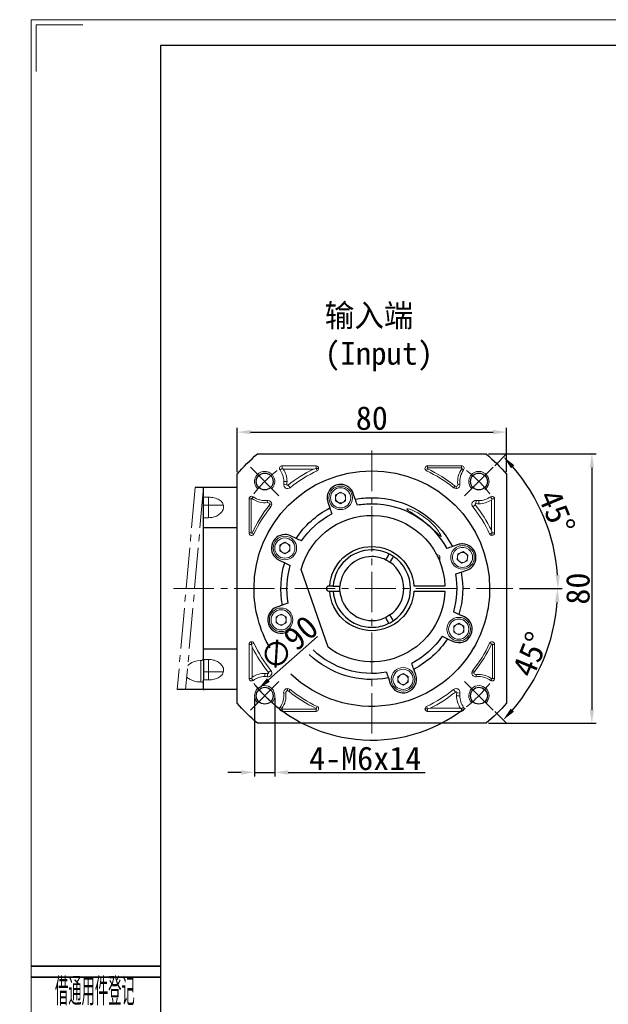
# Model space of a CAD drawing. Header units: millimetres. Extents: x 6034 to 6683, y -894 to -437.
# Tile 2 of 9: x 6034 to 6209, y -729 to -437. Entities that reach past the tile are written whole.
import ezdxf
from ezdxf.enums import TextEntityAlignment as Align

# ---------------------------------------------------------------- set-up
doc = ezdxf.new("R2010")
doc.units = ezdxf.units.MM
doc.header["$PDSIZE"] = -5
doc.linetypes.add('ACAD_ISO10W100', pattern=[18, 12, -3, 0, -3])
doc.linetypes.add('点画线', pattern=[18, 12, -2, 2, -2])
doc.layers.get('0').update_dxf_attribs({"lineweight": 18})
doc.layers.get('Defpoints').update_dxf_attribs({"lineweight": 18})
for name, color, linetype, lineweight in [('2细线层', 4, 'Continuous', 35), ('6文字层', 3, 'Continuous', 35), ('7中心线层', 7, '点画线', 18), ('中性线', 1, 'ACAD_ISO10W100', 15), ('图框_外框线', 7, 'Continuous', 18), ('尺寸线', 7, 'Continuous', 25), ('尺寸线层', 3, 'Continuous', 18), ('标注线', 7, 'Continuous', 18), ('粗实线', 7, 'Continuous', 40)]:
    doc.layers.add(name, color=color, linetype=linetype, lineweight=lineweight)
doc.styles.add('PC_TEXTSTYLE', font='ISOCP.SHX', dxfattribs={"width": 0.707, "bigfont": 'GBCBIG.SHX'})
doc.styles.add('工程字', font='txt')
doc.dimstyles.new('ISO-25', dxfattribs={"dimtxt": 7, "dimasz": 4, "dimexe": 1.25, "dimexo": 0.625, "dimtad": 1, "dimtxsty": '工程字', "dimcen": 2, "dimdle": 8, "dimadec": 0, "dimazin": 0, "dimtfac": 1, "dimtmove": 0, "dimatfit": 3, "dimfxl": 1, "dimarcsym": 0})

# ---------------------------------------------------------------- blocks, each defined once
blk = doc.blocks.new('*D117')
at = {"layer": 'Defpoints', "color": 0}
for p in [(6178.48, -559.49), (6098.48, -571.96), (6178.48, -571.96)]:
    blk.add_point(p, dxfattribs=at)
at = {"layer": '尺寸线层', "color": 0, "lineweight": -2}
for p, q in [((6098.48, -571.34), (6098.48, -558.24)), ((6178.48, -571.34), (6178.48, -558.24)), ((6102.48, -559.49), (6174.48, -559.49))]:
    blk.add_line(p, q, dxfattribs=at)
at = {"layer": '尺寸线层', "color": 0}
for points in [[(6102.48, -558.82), (6102.48, -560.15), (6098.48, -559.49)], [(6174.48, -560.15), (6174.48, -558.82), (6178.48, -559.49)]]:
    blk.add_solid(points, dxfattribs=at)
at = {"layer": '尺寸线层', "color": 0, "insert": (6138.48, -555.36), "char_height": 7, "attachment_point": 5, "style": '工程字'}
blk.add_mtext('80', dxfattribs=at)
blk = doc.blocks.new('*D118')
at = {"layer": 'Defpoints', "color": 0}
for p in [(6172.48, -565.97), (6172.48, -645.97), (6203.85, -645.97)]:
    blk.add_point(p, dxfattribs=at)
at = {"layer": '尺寸线层', "color": 0, "lineweight": -2}
for p, q in [((6173.1, -565.97), (6205.1, -565.97)), ((6203.85, -569.97), (6203.85, -641.97)), ((6173.1, -645.97), (6205.1, -645.97))]:
    blk.add_line(p, q, dxfattribs=at)
at = {"layer": '尺寸线层', "color": 0}
for points in [[(6204.52, -569.97), (6203.19, -569.97), (6203.85, -565.97)], [(6203.19, -641.97), (6204.52, -641.97), (6203.85, -645.97)]]:
    blk.add_solid(points, dxfattribs=at)
at = {"layer": '尺寸线层', "color": 0, "insert": (6199.73, -605.97), "char_height": 7, "attachment_point": 5, "rotation": 90, "style": '工程字'}
blk.add_mtext('80', dxfattribs=at)
blk = doc.blocks.new('*D119')
at = {"layer": 'Defpoints', "color": 0}
for p in [(6172.2, -576.18), (6104.75, -635.76)]:
    blk.add_point(p, dxfattribs=at)
at = {"layer": '尺寸线层', "color": 0, "lineweight": -2}
blk.add_line((6122.32, -620.24), (6107.75, -633.11), dxfattribs=at)
blk.add_arc((6138.48, -605.97), 45, 219.8658, 307.9622, dxfattribs=at)
at = {"layer": '尺寸线层', "color": 0}
blk.add_solid([(6107.31, -632.61), (6108.19, -633.61), (6104.75, -635.76)], dxfattribs=at)
at = {"layer": '尺寸线层', "color": 0, "insert": (6113.8, -622.26), "char_height": 7, "attachment_point": 5, "rotation": 41.4574, "style": '工程字'}
blk.add_mtext('∅90', dxfattribs=at)
blk = doc.blocks.new('*D120')
at = {"layer": 'Defpoints', "color": 0}
for p in [(6174.54, -569.91), (6166.05, -578.39), (6191.92, -591.65), (6095.05, -605.97), (6181.72, -605.97)]:
    blk.add_point(p, dxfattribs=at)
at = {"layer": '尺寸线层', "color": 0, "lineweight": -2}
for p, q in [((6174.98, -569.46), (6178.48, -565.96)), ((6182.35, -605.97), (6195.06, -605.97))]:
    blk.add_line(p, q, dxfattribs=at)
blk.add_arc((6138.48, -605.97), 55.33, 4.1429, 40.8571, dxfattribs=at)
at = {"layer": '尺寸线层', "color": 0}
for points in [[(6180.81, -569.32), (6179.84, -570.23), (6177.6, -566.84)], [(6193, -602), (6194.33, -601.95), (6193.81, -605.97)]]:
    blk.add_solid(points, dxfattribs=at)
at = {"layer": '尺寸线层', "color": 0, "insert": (6193.41, -583.22), "char_height": 7, "attachment_point": 5, "rotation": 292.5, "style": '工程字'}
blk.add_mtext('45%%d', dxfattribs=at)
blk = doc.blocks.new('*D121')
at = {"layer": 'Defpoints', "color": 0}
for p in [(6095.05, -605.97), (6181.72, -605.97), (6166.05, -633.55), (6186.28, -633.57), (6174.54, -642.03)]:
    blk.add_point(p, dxfattribs=at)
at = {"layer": '尺寸线层', "color": 0, "lineweight": -2}
for p, q in [((6182.35, -605.97), (6194.92, -605.97)), ((6174.98, -642.47), (6178.39, -645.88))]:
    blk.add_line(p, q, dxfattribs=at)
blk.add_arc((6138.48, -605.97), 55.19, 319.1532, 355.8468, dxfattribs=at)
at = {"layer": '尺寸线层', "color": 0}
for points in [[(6194.19, -609.99), (6192.86, -609.94), (6193.67, -605.97)], [(6179.74, -641.61), (6180.72, -642.52), (6177.5, -645)]]:
    blk.add_solid(points, dxfattribs=at)
at = {"layer": '尺寸线层', "color": 0, "insert": (6185.66, -625.51), "char_height": 7, "attachment_point": 5, "rotation": 67.5, "style": '工程字'}
blk.add_mtext('45%%d', dxfattribs=at)
blk = doc.blocks.new('*D122')
at = {"layer": 'Defpoints', "color": 0}
for p in [(6103.66, -637.78), (6109.66, -637.78), (6109.66, -660.56)]:
    blk.add_point(p, dxfattribs=at)
at = {"layer": '尺寸线层', "color": 0, "lineweight": -2}
for p, q in [((6103.66, -638.41), (6103.66, -661.81)), ((6109.66, -638.41), (6109.66, -661.81)), ((6099.66, -660.56), (6095.66, -660.56)), ((6103.66, -660.56), (6109.66, -660.56)), ((6113.66, -660.56), (6154.31, -660.56))]:
    blk.add_line(p, q, dxfattribs=at)
at = {"layer": '尺寸线层', "color": 0}
for points in [[(6099.66, -661.23), (6099.66, -659.9), (6103.66, -660.56)], [(6113.66, -659.9), (6113.66, -661.23), (6109.66, -660.56)]]:
    blk.add_solid(points, dxfattribs=at)
at = {"layer": '尺寸线层', "color": 0, "insert": (6136.51, -656.44), "char_height": 7, "attachment_point": 5, "style": '工程字'}
blk.add_mtext('4-M6x14', dxfattribs=at)

msp = doc.modelspace()

# ---------------------------------------------------------------- linework, layer by layer
for p, q in [((6111.8127, -570.2687), (6111.1994, -570.7301)), ((6121.9154, -569.5012), (6111.8127, -569.5012)), ((6111.8127, -570.2687), (6111.8127, -569.5012)), ((6121.9154, -570.2687), (6121.9154, -569.5012)), ((6121.9154, -570.2687), (6122.6829, -570.2687)), ((6121.9154, -570.2687), (6122.2383, -570.9649)), ((6165.138, -569.5012), (6155.0353, -569.5012)), ((6155.0353, -570.1354), (6155.0353, -569.5012)), ((6155.0353, -570.1354), (6165.138, -570.1354)), ((6165.138, -570.1354), (6165.138, -569.5012)), ((6112.1642, -570.4501), (6121.1126, -570.4501)), ((6154.9793, -570.3895), (6154.7124, -570.9649)), ((6165.2445, -570.3488), (6165.7513, -570.7301)), ((6113.2287, -575.0542), (6112.2887, -574.9247)), ((6112.3419, -574.1488), (6113.2908, -574.1488)), ((6113.5829, -575.2538), (6114.1803, -575.991)), ((6163.1697, -575.4983), (6162.7704, -575.991)), ((6163.5054, -575.6173), (6163.5054, -576.2515)), ((6164.0337, -575.0113), (6164.662, -574.9247)), ((6088.4757, -578.8342), (6088.4757, -577.7656)), ((6088.4757, -578.4102), (6088.4757, -577.7656)), ((6088.4757, -578.8342), (6088.4757, -578.4102)), ((6088.4757, -578.8342), (6088.4757, -578.8352)), ((6089.9757, -578.8342), (6088.4757, -578.8342)), ((6088.4757, -578.8342), (6088.4757, -578.8352)), ((6088.4757, -578.8342), (6088.4757, -581.2187)), ((6088.4757, -578.8342), (6088.4757, -581.2187)), ((6089.9757, -581.2187), (6089.9757, -578.8342)), ((6102.8555, -579.1995), (6103.2368, -578.6927)), ((6127.6967, -578.1553), (6129.1967, -577.2893)), ((6127.6967, -579.8874), (6127.6967, -578.1553)), ((6129.1967, -577.2893), (6130.6967, -578.1553)), ((6130.6967, -578.1553), (6130.6967, -579.8874)), ((6138.4754, -580.7524), (6138.4754, -578.9687)), ((6174.1754, -579.306), (6173.7139, -578.6927)), ((6089.9757, -581.2187), (6088.4757, -581.2187)), ((6089.9757, -584.9473), (6089.9757, -581.2187)), ((6094.3695, -581.2187), (6089.9757, -581.2187)), ((6102.0079, -579.306), (6102.0079, -589.4087)), ((6102.6421, -579.306), (6102.0079, -579.306)), ((6102.6421, -589.4087), (6102.6421, -579.306)), ((6107.518, -580.4103), (6107.4314, -579.782)), ((6108.005, -581.2743), (6108.4977, -581.6736)), ((6108.124, -580.9386), (6108.7582, -580.9386)), ((6129.1967, -580.7534), (6127.6967, -579.8874)), ((6130.6967, -579.8874), (6129.1967, -580.7534)), ((6138.4754, -581.4687), (6138.4754, -582.9687)), ((6169.1902, -581.0762), (6168.453, -581.6736)), ((6169.3898, -580.722), (6169.5193, -579.782)), ((6170.2952, -579.8352), (6170.2952, -580.7841)), ((6173.9939, -579.6575), (6173.9939, -588.6059)), ((6174.1754, -579.306), (6174.9428, -579.306)), ((6174.9428, -589.4087), (6174.9428, -579.306)), ((6088.4757, -584.9131), (6088.4757, -584.9144)), ((6089.9757, -584.9131), (6088.4757, -584.9131)), ((6088.4757, -584.9131), (6088.4757, -584.9144)), ((6088.4757, -585.2393), (6088.4757, -584.9131)), ((6102.6421, -589.4087), (6102.0079, -589.4087)), ((6102.8962, -589.4647), (6103.4716, -589.7316)), ((6174.1754, -589.4087), (6173.4791, -589.7316)), ((6174.1754, -589.4087), (6174.9428, -589.4087)), ((6174.1754, -589.4087), (6174.1754, -590.1761)), ((6111.1456, -593.058), (6112.6456, -592.192)), ((6111.1456, -594.7901), (6111.1456, -593.058)), ((6112.6456, -592.192), (6114.1456, -593.058)), ((6114.1456, -593.058), (6114.1456, -594.7901)), ((6112.6456, -595.6561), (6111.1456, -594.7901)), ((6114.1456, -594.7901), (6112.6456, -595.6561)), ((6157.7902, -595.9687), (6158.1004, -595.9687)), ((6158.1013, -596.5937), (6158.7254, -596.5937)), ((6158.7254, -598.0315), (6158.7254, -596.5937)), ((6163.8218, -597.3513), (6164.0495, -595.6343)), ((6164.0495, -595.6343), (6165.6503, -594.9729)), ((6165.6503, -594.9729), (6167.0234, -596.0286)), ((6167.0234, -596.0286), (6166.7958, -597.7456)), ((6165.195, -598.407), (6163.8218, -597.3513)), ((6166.7958, -597.7456), (6165.195, -598.407)), ((6110.0281, -614.3813), (6111.5281, -613.5153)), ((6111.5281, -613.5153), (6113.0281, -614.3813)), ((6110.0281, -616.1134), (6110.0281, -614.3813)), ((6111.5281, -616.9794), (6110.0281, -616.1134)), ((6113.0281, -616.1134), (6111.5281, -616.9794)), ((6113.0281, -614.3813), (6113.0281, -616.1134)), ((6162.8051, -617.1472), (6164.3051, -616.2812)), ((6164.3051, -616.2812), (6165.8051, -617.1472)), ((6162.8051, -618.8793), (6162.8051, -617.1472)), ((6164.3051, -619.7453), (6162.8051, -618.8793)), ((6165.8051, -618.8793), (6164.3051, -619.7453)), ((6165.8051, -617.1472), (6165.8051, -618.8793)), ((6102.0079, -622.5286), (6102.0079, -632.6313)), ((6102.7754, -622.5286), (6102.0079, -622.5286)), ((6102.7754, -622.5286), (6102.7754, -621.7612)), ((6102.7754, -622.5286), (6103.4716, -622.2057)), ((6174.0545, -622.4726), (6173.4791, -622.2057)), ((6174.3086, -622.5286), (6174.9428, -622.5286)), ((6174.3086, -622.5286), (6174.3086, -632.6313)), ((6174.9428, -632.6313), (6174.9428, -622.5286)), ((6102.9568, -632.2798), (6102.9568, -623.3314)), ((6087.4757, -627.3374), (6087.6757, -627.3374)), ((6087.6757, -627.3463), (6087.6757, -630.7174)), ((6088.4757, -626.698), (6088.4757, -627.0242)), ((6088.4757, -627.0228), (6088.4757, -627.0214)), ((6088.4757, -627.0214), (6089.9757, -627.0214)), ((6088.4757, -627.0242), (6088.4757, -627.0229)), ((6089.9757, -626.99), (6089.9757, -630.7186)), ((6087.6757, -630.7174), (6087.6757, -633.6882)), ((6089.9757, -630.7186), (6088.4757, -630.7186)), ((6088.4757, -633.1031), (6088.4757, -630.7186)), ((6088.4757, -633.1031), (6088.4757, -630.7186)), ((6094.3695, -630.7186), (6089.9757, -630.7186)), ((6089.9757, -630.7186), (6089.9757, -633.1031)), ((6106.6556, -632.1021), (6106.6556, -631.1532)), ((6107.5609, -631.2153), (6107.4314, -632.1553)), ((6107.7605, -630.8611), (6108.4977, -630.2637)), ((6138.4754, -630.4687), (6138.4754, -628.9687)), ((6146.2541, -632.0499), (6147.7541, -631.1839)), ((6147.7541, -631.1839), (6149.2541, -632.0499)), ((6168.8267, -630.9987), (6168.1925, -630.9987)), ((6168.9457, -630.663), (6168.453, -630.2637)), ((6169.4328, -631.527), (6169.5193, -632.1553)), ((6087.6757, -633.6882), (6087.4757, -633.6882)), ((6088.4757, -633.101), (6089.9757, -633.101)), ((6088.4757, -633.1021), (6088.4757, -633.1021)), ((6088.4757, -633.1031), (6088.4757, -633.1021)), ((6088.4757, -633.1031), (6088.4757, -634.1717)), ((6088.4757, -633.1031), (6088.4757, -633.5271)), ((6088.4757, -633.5271), (6088.4757, -634.1717)), ((6102.7754, -632.6313), (6102.0079, -632.6313)), ((6102.7754, -632.6313), (6103.2368, -633.2446)), ((6146.2541, -633.782), (6146.2541, -632.0499)), ((6147.7541, -634.648), (6146.2541, -633.782)), ((6149.2541, -633.782), (6147.7541, -634.648)), ((6149.2541, -632.0499), (6149.2541, -633.782)), ((6174.0952, -632.7378), (6173.7139, -633.2446)), ((6174.3086, -632.6313), (6174.9428, -632.6313)), ((6112.917, -636.926), (6112.2887, -637.0126)), ((6113.4453, -636.32), (6113.4453, -635.6858)), ((6113.781, -636.439), (6114.1803, -635.9463)), ((6163.3678, -636.6835), (6162.7704, -635.9463)), ((6163.722, -636.8831), (6164.662, -637.0126)), ((6164.6088, -637.7885), (6163.6599, -637.7885)), ((6111.7062, -641.5885), (6111.1994, -641.2072)), ((6111.8127, -641.8019), (6111.8127, -642.4361)), ((6121.9154, -641.8019), (6111.8127, -641.8019)), ((6111.8127, -642.4361), (6121.9154, -642.4361)), ((6121.9154, -641.8019), (6121.9154, -642.4361)), ((6121.9715, -641.5478), (6122.2383, -640.9724)), ((6155.0353, -641.6687), (6154.2679, -641.6687)), ((6155.0353, -641.6687), (6154.7124, -640.9724)), ((6155.0353, -641.6687), (6155.0353, -642.4361)), ((6155.0353, -642.4361), (6165.138, -642.4361)), ((6164.7865, -641.4872), (6155.8381, -641.4872)), ((6165.138, -641.6687), (6165.7513, -641.2072)), ((6165.138, -641.6687), (6165.138, -642.4361))]:
    msp.add_line(p, q)
for centre, radius, start, end in [((6111.8127, -570.2687), 0.7675, 90, 216.957666), ((6121.9154, -570.2687), 0.7675, 0, 90), ((6121.9154, -570.2687), 0.7675, 294.884935, 0), ((6155.0353, -570.2687), 0.7675, 90, 245.115065), ((6165.138, -570.2687), 0.7675, 323.042334, 90), ((6106.6556, -574.1488), 6.6352, 0, 33.879326), ((6138.4754, -605.9687), 39.5352, 116.051014, 129.022628), ((6138.4754, -605.9687), 39.2206, 50.977372, 65.115066), ((6170.2952, -574.1488), 6.3206, 143.042334, 187.842188), ((6113.4453, -575.084), 1.1675, 172.157812, 309.022628), ((6106.6556, -574.1488), 6.6352, 352.157812, 0), ((6129.1967, -579.0214), 3, 90, 270), ((6129.1967, -579.0214), 3, 270, 90), ((6163.5054, -575.084), 1.1675, 230.977372, 270), ((6163.5054, -575.084), 1.1675, 270, 7.842188), ((6102.7754, -579.306), 0.7675, 90, 180), ((6102.7754, -579.306), 0.7675, 53.042334, 90), ((6129.1967, -579.0214), 1.5, 120, 180), ((6129.1967, -579.0214), 1.5, 180, 240), ((6129.1967, -579.0214), 1.5, 90, 120), ((6129.1967, -579.0214), 1.5, 60, 90), ((6129.1967, -579.0214), 1.5, 300, 0), ((6174.1754, -579.306), 0.7675, 90, 126.957666), ((6174.1754, -579.306), 0.7675, 0, 90), ((6106.6556, -574.1488), 6.3206, 233.042334, 277.842188), ((6138.4754, -605.9687), 39.2206, 140.977372, 155.115066), ((6107.5907, -580.9386), 1.1675, 90, 97.842188), ((6107.5907, -580.9386), 1.1675, 0, 90), ((6107.5907, -580.9386), 1.1675, 320.977372, 0), ((6129.1967, -579.0214), 1.5, 240, 270), ((6129.1967, -579.0214), 1.5, 270, 300), ((6169.36, -580.9386), 1.1675, 90, 219.022628), ((6138.4754, -605.9687), 39.5352, 26.051014, 39.022628), ((6169.36, -580.9386), 1.1675, 82.157812, 90), ((6170.2952, -574.1488), 6.6352, 262.157812, 270), ((6170.2952, -574.1488), 6.6352, 270, 303.879326), ((6102.7754, -589.4087), 0.7675, 180, 335.115065), ((6174.1754, -589.4087), 0.7675, 204.884935, 270), ((6174.1754, -589.4087), 0.7675, 270, 0), ((6112.6456, -593.924), 3, 90, 270), ((6112.6456, -593.924), 1.5, 120, 180), ((6112.6456, -593.924), 1.5, 90, 120), ((6112.6456, -593.924), 3, 270, 90), ((6112.6456, -593.924), 1.5, 60, 90), ((6165.4226, -596.69), 3, 22.448281, 202.448281), ((6112.6456, -593.924), 1.5, 180, 240), ((6112.6456, -593.924), 1.5, 240, 270), ((6112.6456, -593.924), 1.5, 270, 300), ((6112.6456, -593.924), 1.5, 300, 0), ((6158.1004, -596.5937), 0.625, 0, 90), ((6165.4226, -596.69), 3, 202.448281, 22.448281), ((6165.4226, -596.69), 1.5, 172.448281, 202.448281), ((6165.4226, -596.69), 1.5, 52.448281, 112.448281), ((6165.4226, -596.69), 1.5, 22.448281, 52.448281), ((6165.4226, -596.69), 1.5, 352.448281, 22.448281), ((6165.4226, -596.69), 1.5, 202.448281, 232.448281), ((6165.4226, -596.69), 1.5, 232.448281, 292.448281), ((6165.4226, -596.69), 1.5, 292.448281, 352.448281), ((6111.5281, -615.2473), 3, 90, 270), ((6111.5281, -615.2473), 1.5, 120, 180), ((6111.5281, -615.2473), 1.5, 90, 120), ((6111.5281, -615.2473), 3, 270, 90), ((6111.5281, -615.2473), 1.5, 60, 90), ((6111.5281, -615.2473), 1.5, 180, 240), ((6111.5281, -615.2473), 1.5, 240, 270), ((6111.5281, -615.2473), 1.5, 270, 300), ((6111.5281, -615.2473), 1.5, 300, 0), ((6164.3051, -618.0133), 3, 90, 270), ((6164.3051, -618.0133), 1.5, 120, 180), ((6164.3051, -618.0133), 1.5, 90, 120), ((6164.3051, -618.0133), 3, 270, 90), ((6164.3051, -618.0133), 1.5, 60, 90), ((6164.3051, -618.0133), 1.5, 180, 240), ((6164.3051, -618.0133), 1.5, 240, 270), ((6164.3051, -618.0133), 1.5, 270, 300), ((6164.3051, -618.0133), 1.5, 300, 0), ((6102.7754, -622.5286), 0.7675, 90, 180), ((6102.7754, -622.5286), 0.7675, 24.884935, 90), ((6138.4754, -605.9687), 39.2206, 320.977372, 335.115066), ((6174.1754, -622.5286), 0.7675, 90, 155.115065), ((6174.1754, -622.5286), 0.7675, 0, 90), ((6138.4754, -605.9687), 39.5352, 206.051014, 219.022628), ((6106.6556, -637.7885), 6.6352, 90, 123.879326), ((6106.6556, -637.7885), 6.6352, 82.157812, 90), ((6107.5907, -630.9987), 1.1675, 262.157812, 39.022628), ((6147.7541, -632.9159), 3, 90, 270), ((6147.7541, -632.9159), 1.5, 120, 180), ((6147.7541, -632.9159), 1.5, 90, 120), ((6147.7541, -632.9159), 3, 270, 90), ((6147.7541, -632.9159), 1.5, 60, 90), ((6169.36, -630.9987), 1.1675, 140.977372, 180), ((6169.36, -630.9987), 1.1675, 180, 277.842188), ((6170.2952, -637.7885), 6.3206, 90, 97.842188), ((6170.2952, -637.7885), 6.3206, 53.042334, 90), ((6102.7754, -632.6313), 0.7675, 180, 306.957666), ((6147.7541, -632.9159), 1.5, 180, 240), ((6147.7541, -632.9159), 1.5, 240, 270), ((6147.7541, -632.9159), 1.5, 270, 300), ((6147.7541, -632.9159), 1.5, 300, 0), ((6174.1754, -632.6313), 0.7675, 233.042334, 0), ((6106.6556, -637.7885), 6.3206, 323.042334, 7.842188), ((6113.4453, -636.8533), 1.1675, 90, 187.842188), ((6113.4453, -636.8533), 1.1675, 50.977372, 90), ((6138.4754, -605.9687), 39.2206, 230.977372, 245.115066), ((6138.4754, -605.9687), 39.5352, 296.051014, 309.022628), ((6163.5054, -636.8533), 1.1675, 90, 129.022628), ((6163.5054, -636.8533), 1.1675, 352.157812, 90), ((6170.2952, -637.7885), 6.6352, 172.157812, 180), ((6170.2952, -637.7885), 6.6352, 180, 213.879326), ((6111.8127, -641.6687), 0.7675, 143.042334, 270), ((6121.9154, -641.6687), 0.7675, 270, 65.115065), ((6155.0353, -641.6687), 0.7675, 114.884935, 180), ((6155.0353, -641.6687), 0.7675, 180, 270), ((6165.138, -641.6687), 0.7675, 270, 36.957666)]:
    msp.add_arc(centre, radius, start, end)
at = {"extrusion": (0, 0, -1)}
for centre, radius, start, end in [((-6106.6556, -574.1488), 5.6863, 143.042334, 180), ((-6138.4754, -605.9687), 38.5863, 50.977372, 65.115066), ((-6138.4754, -605.9687), 38.5863, 114.884934, 129.022628), ((-6170.2952, -574.1488), 5.6863, 352.157812, 36.957666), ((-6106.6556, -574.1488), 5.6863, 180, 187.842188), ((-6129.1967, -579.0214), 3.5, 270, 90), ((-6129.1967, -579.0214), 3.5, 90, 270), ((-6163.5054, -575.084), 0.5333, 270, 309.022628), ((-6163.5054, -575.084), 0.5333, 172.157812, 270), ((-6106.6556, -574.1488), 5.6863, 262.157812, 306.957666), ((-6129.1967, -579.0214), 1.5, 120, 180), ((-6170.2952, -574.1488), 5.6863, 233.042334, 270), ((-6138.4754, -605.9687), 38.5863, 24.884934, 39.022628), ((-6107.5907, -580.9386), 0.5333, 82.157812, 90), ((-6107.5907, -580.9386), 0.5333, 90, 180), ((-6107.5907, -580.9386), 0.5333, 180, 219.022628), ((-6138.4754, -605.9687), 38.5863, 140.977372, 155.115066), ((-6170.2952, -574.1488), 5.6863, 270, 277.842188), ((-6112.6456, -593.924), 3.5, 270, 90), ((-6112.6456, -593.924), 3.5, 90, 270), ((-6112.6456, -593.924), 1.5, 120, 180), ((-6165.4226, -596.69), 3.5, 337.551719, 157.551719), ((-6165.4226, -596.69), 3.5, 157.551719, 337.551719), ((-6165.4226, -596.69), 1.5, 7.551719, 67.551719), ((-6111.5281, -615.2473), 3.5, 270, 90), ((-6111.5281, -615.2473), 3.5, 90, 270), ((-6111.5281, -615.2473), 1.5, 120, 180), ((-6164.3051, -618.0133), 3.5, 270, 90), ((-6164.3051, -618.0133), 3.5, 90, 270), ((-6164.3051, -618.0133), 1.5, 120, 180), ((-6138.4754, -605.9687), 38.5863, 320.977372, 335.115066), ((-6138.4754, -605.9687), 38.5863, 204.884934, 219.022628), ((-6147.7541, -632.9159), 3.5, 270, 90), ((-6147.7541, -632.9159), 3.5, 90, 270), ((-6147.7541, -632.9159), 1.5, 120, 180), ((-6169.36, -630.9987), 0.5333, 0, 39.022628), ((-6169.36, -630.9987), 0.5333, 270, 0), ((-6169.36, -630.9987), 0.5333, 262.157812, 270), ((-6106.6556, -637.7885), 5.6863, 53.042334, 90), ((-6106.6556, -637.7885), 5.6863, 90, 97.842188), ((-6170.2952, -637.7885), 5.6863, 82.157812, 90), ((-6170.2952, -637.7885), 5.6863, 90, 126.957666), ((-6106.6556, -637.7885), 5.6863, 172.157812, 216.957666), ((-6113.4453, -636.8533), 0.5333, 352.157812, 90), ((-6113.4453, -636.8533), 0.5333, 90, 129.022628), ((-6138.4754, -605.9687), 38.5863, 294.884934, 309.022628), ((-6138.4754, -605.9687), 38.5863, 230.977372, 245.115066), ((-6170.2952, -637.7885), 5.6863, 0, 7.842188), ((-6170.2952, -637.7885), 5.6863, 323.042334, 0)]:
    msp.add_arc(centre, radius, start, end, dxfattribs=at)
for points in [[(6112.1642, -570.4501), (6112.0507, -570.3896), (6111.9338, -570.3291), (6111.8127, -570.2687)], [(6121.1126, -570.4501), (6121.3745, -570.3895), (6121.6419, -570.329), (6121.9154, -570.2687)], [(6165.138, -570.1354), (6165.1884, -570.1547), (6165.2892, -570.1932), (6165.2594, -570.2969), (6165.2445, -570.3488)], [(6173.9939, -579.6575), (6174.0544, -579.544), (6174.1149, -579.4271), (6174.1754, -579.306)], [(6173.9939, -588.6059), (6174.0545, -588.8678), (6174.115, -589.1352), (6174.1754, -589.4087)], [(6102.9568, -623.3314), (6102.8962, -623.0695), (6102.8357, -622.8021), (6102.7754, -622.5286)], [(6102.9568, -632.2798), (6102.8963, -632.3933), (6102.8358, -632.5102), (6102.7754, -632.6313)], [(6174.3086, -632.6313), (6174.2893, -632.6817), (6174.2508, -632.7825), (6174.1471, -632.7527), (6174.0952, -632.7378)], [(6111.8127, -641.8019), (6111.7623, -641.7826), (6111.6615, -641.7441), (6111.6913, -641.6404), (6111.7062, -641.5885)], [(6155.8381, -641.4872), (6155.5762, -641.5478), (6155.3088, -641.6083), (6155.0353, -641.6687)], [(6164.7865, -641.4872), (6164.9, -641.5477), (6165.0169, -641.6082), (6165.138, -641.6687)]]:
    msp.add_open_spline(points, degree=3)
for points, knots in [([(6154.9793, -570.3895), (6154.9534, -570.3692), (6154.9062, -570.3322), (6154.8993, -570.2386), (6154.945, -570.1567), (6155.0033, -570.1429), (6155.0353, -570.1354)], [0, 0, 0, 0, 0.27455379, 0.49999991, 0.72539698, 1, 1, 1, 1]), ([(6113.5829, -575.2538), (6113.5414, -575.2757), (6113.4636, -575.3166), (6113.3335, -575.2823), (6113.2368, -575.1887), (6113.2315, -575.1011), (6113.2287, -575.0542)], [0, 0, 0, 0, 0.26726212, 0.50000021, 0.73268319, 1, 1, 1, 1]), ([(6094.4242, -581.699), (6094.4074, -581.4963), (6094.3739, -581.0904), (6094.107, -580.5292), (6093.6924, -580.0275), (6092.9507, -579.462), (6091.9582, -579.0681), (6090.8469, -578.8633), (6090.2663, -578.8439), (6089.9757, -578.8342)], [0, 0, 0, 0, 0.12495663, 0.25029077, 0.37498525, 0.50035684, 0.74914029, 0.8744427, 1, 1, 1, 1]), ([(6094.3695, -582.1907), (6094.3864, -582.1023), (6094.4179, -581.9378), (6094.4222, -581.7745), (6094.4242, -581.699)], [0, 0, 0, 0, 0.53729094, 1, 1, 1, 1]), ([(6094.3695, -582.1907), (6094.3864, -582.1023), (6094.4179, -581.9378), (6094.4222, -581.7745), (6094.4242, -581.699)], [0, 0, 0, 0, 0.53729094, 1, 1, 1, 1]), ([(6102.6421, -579.306), (6102.6592, -579.258), (6102.6838, -579.1893), (6102.7851, -579.1655), (6102.8296, -579.187), (6102.8555, -579.1995)], [0, 0, 0, 0, 0.49061274, 0.70344526, 1, 1, 1, 1]), ([(6169.1902, -581.0762), (6169.1685, -581.0347), (6169.128, -580.9571), (6169.1686, -580.7914), (6169.2979, -580.7141), (6169.3799, -580.7212), (6169.3898, -580.722)], [0, 0, 0, 0, 0.27078281, 0.50658679, 0.94037462, 1, 1, 1, 1]), ([(6094.2663, -582.5362), (6094.1258, -582.8853), (6093.7119, -583.5092), (6092.6626, -584.3047), (6091.3665, -584.8018), (6090.4494, -584.9086), (6089.9757, -584.9131)], [0, 0, 0, 0, 0.26542435, 0.52104108, 0.76614927, 1, 1, 1, 1]), ([(6094.2562, -582.5639), (6094.2681, -582.5331), (6094.3132, -582.4092), (6094.3454, -582.2844), (6094.3695, -582.1907)], [0, 0, 0, 0, 0.24966665, 1, 1, 1, 1]), ([(6094.2562, -582.5639), (6094.2681, -582.5331), (6094.3132, -582.4092), (6094.3454, -582.2844), (6094.3695, -582.1907)], [0, 0, 0, 0, 0.24966665, 1, 1, 1, 1]), ([(6153.9754, -584.6446), (6152.7899, -583.783), (6151.4821, -583.0673), (6149.4575, -582.2583), (6148.8275, -582.1743), (6148.9294, -582.5624), (6149.6315, -583.0207), (6151.5925, -584.2992), (6152.8178, -585.1243), (6153.9754, -586.024)], [0, 0, 0, 0, 0.25, 0.25, 0.5, 0.5, 0.75, 0.75, 1, 1, 1, 1]), ([(6153.9754, -586.024), (6155.2587, -587.0213), (6156.4469, -588.0988), (6157.8953, -589.5043), (6158.3317, -589.9444), (6158.9482, -590.4886), (6159.1096, -590.5553), (6159.0271, -590.1654), (6158.81, -589.7565), (6158.1995, -588.8241), (6157.8112, -588.3047), (6156.4442, -586.6982), (6155.292, -585.6017), (6153.9754, -584.6446)], [0, 0, 0, 0, 0.25, 0.25, 0.375, 0.375, 0.5, 0.5, 0.625, 0.625, 0.75, 0.75, 1, 1, 1, 1]), ([(6102.8962, -589.4647), (6102.8759, -589.4906), (6102.8389, -589.5378), (6102.7454, -589.5447), (6102.6634, -589.4991), (6102.6497, -589.4407), (6102.6421, -589.4087)], [0, 0, 0, 0, 0.27455388, 0.50000007, 0.72538872, 1, 1, 1, 1]), ([(6174.0545, -622.4726), (6174.0913, -622.436), (6174.1514, -622.3763), (6174.2811, -622.4247), (6174.2989, -622.4918), (6174.3086, -622.5286)], [0, 0, 0, 0, 0.41547853, 0.67867291, 1, 1, 1, 1]), ([(6087.4757, -627.3374), (6086.2864, -627.3374), (6085.1237, -627.729), (6084.1094, -628.5092), (6083.942, -628.6629), (6083.793, -628.8252)], [0, 0, 0, 0, 0.25, 0.25, 0.305530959, 0.305530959, 0.305530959, 0.305530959]), ([(6088.4757, -626.6967), (6088.4757, -626.7692), (6088.4602, -626.8424), (6088.4007, -626.9784), (6088.3559, -627.043), (6088.2436, -627.1549), (6088.1746, -627.2037), (6088.0224, -627.2791), (6087.9372, -627.3068), (6087.7928, -627.3323), (6087.7341, -627.3374), (6087.6757, -627.3374)], [0, 0, 0, 0, 0.21558665, 0.21558665, 0.43119487, 0.43119487, 0.64647584, 0.64647584, 0.86125622, 0.86125622, 1, 1, 1, 1]), ([(6089.9757, -627.0214), (6090.4518, -627.026), (6091.3711, -627.1337), (6092.6685, -627.6331), (6093.716, -628.4301), (6094.1285, -629.0544), (6094.2681, -629.4035)], [0, 0, 0, 0, 0.23469388, 0.47960258, 0.73496566, 1, 1, 1, 1]), ([(6089.9757, -633.101), (6090.265, -633.0914), (6090.8442, -633.0721), (6091.9549, -632.8681), (6092.9469, -632.4751), (6093.6896, -631.9102), (6094.1048, -631.4093), (6094.3734, -630.8467), (6094.4072, -630.4399), (6094.4242, -630.2359)], [0, 0, 0, 0, 0.12498539, 0.25030311, 0.49920605, 0.6238953, 0.74915796, 0.87423656, 1, 1, 1, 1]), ([(6094.3695, -629.744), (6094.3456, -629.6513), (6094.3099, -629.5124), (6094.2582, -629.3747), (6094.2395, -629.3292)], [0, 0, 0, 0, 0.66795137, 1, 1, 1, 1]), ([(6094.3695, -629.744), (6094.3456, -629.6513), (6094.3099, -629.5124), (6094.2582, -629.3747), (6094.2395, -629.3292)], [0, 0, 0, 0, 0.66795137, 1, 1, 1, 1]), ([(6094.4242, -630.2359), (6094.4222, -630.1603), (6094.4179, -629.997), (6094.3864, -629.8324), (6094.3695, -629.744)], [0, 0, 0, 0, 0.46269923, 1, 1, 1, 1]), ([(6094.4242, -630.2359), (6094.4222, -630.1603), (6094.4179, -629.997), (6094.3864, -629.8324), (6094.3695, -629.744)], [0, 0, 0, 0, 0.46269923, 1, 1, 1, 1]), ([(6107.7605, -630.8611), (6107.7824, -630.9027), (6107.8233, -630.9804), (6107.789, -631.1105), (6107.6954, -631.2072), (6107.6078, -631.2125), (6107.5609, -631.2153)], [0, 0, 0, 0, 0.26726212, 0.50000021, 0.73268319, 1, 1, 1, 1]), ([(6083.4981, -632.1545), (6083.706, -632.4178), (6083.9726, -632.6568), (6085.1312, -633.4001), (6086.2864, -633.6882), (6087.4757, -633.6882)], [0.655051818, 0.655051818, 0.655051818, 0.655051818, 0.75, 0.75, 1, 1, 1, 1]), ([(6087.6757, -633.6882), (6087.7651, -633.6882), (6087.8557, -633.6977), (6088.0244, -633.7337), (6088.1048, -633.7609), (6088.2445, -633.8286), (6088.3057, -633.8702), (6088.4008, -633.9616), (6088.436, -634.0127), (6088.469, -634.0995), (6088.4757, -634.1352), (6088.4757, -634.1705)], [0, 0, 0, 0, 0.2143224, 0.2143224, 0.42863399, 0.42863399, 0.64311821, 0.64311821, 0.85802637, 0.85802637, 1, 1, 1, 1]), ([(6163.3678, -636.6835), (6163.4122, -636.6606), (6163.5079, -636.6112), (6163.6953, -636.6911), (6163.7127, -636.8166), (6163.722, -636.8831)], [0, 0, 0, 0, 0.28901626, 0.62336644, 1, 1, 1, 1]), ([(6121.9715, -641.5478), (6121.9973, -641.5681), (6122.0445, -641.6051), (6122.0514, -641.6987), (6122.0058, -641.7806), (6121.9474, -641.7944), (6121.9154, -641.8019)], [0, 0, 0, 0, 0.27455388, 0.50000007, 0.72538872, 1, 1, 1, 1])]:
    msp.add_open_spline(points, degree=3, knots=knots)
at = {"layer": '2细线层'}
for p, q in [((6037.1452, -718.0994), (6075.6547, -718.0994)), ((6037.1452, -721.3891), (6075.6547, -721.3891))]:
    msp.add_line(p, q, dxfattribs=at)
at = {"layer": '7中心线层'}
for p, q in [((6138.4754, -648.9846), (6138.4754, -563.5448)), ((6138.4754, -648.9846), (6138.4754, -563.5448)), ((6110.8982, -578.3915), (6102.4129, -569.9062)), ((6166.0525, -578.3915), (6174.5378, -569.9062)), ((6085.9699, -575.9687), (6080.6544, -635.9687)), ((6088.4757, -575.9687), (6083.1602, -635.9687)), ((6079.5734, -605.9687), (6180.4171, -605.9687)), ((6110.8982, -633.5458), (6102.4129, -642.0311)), ((6166.0525, -633.5458), (6174.5378, -642.0311))]:
    msp.add_line(p, q, dxfattribs=at)
at = {"layer": '中性线', "color": 7}
for start, end in [(128.745477, 141.242041), (38.757959, 51.254523), (218.757959, 231.254523), (308.745477, 321.242041)]:
    msp.add_arc((6138.4754, -605.9687), 45, start, end, dxfattribs=at)
at = {"layer": '图框_外框线', "color": 3}
msp.add_lwpolyline([(6037.2222, -893.5647), (6682.8881, -893.5647), (6682.8881, -436.9867), (6037.2222, -436.9867)], close=True, dxfattribs=at)
msp.add_lwpolyline([(6038.7595, -452.3597), (6038.7595, -438.524), (6052.5952, -438.524)], dxfattribs=at)
at = {"layer": '图框_外框线', "color": 3, "lineweight": 25}
msp.add_lwpolyline([(6075.6547, -885.8782), (6675.2016, -885.8782), (6675.2016, -444.6732), (6075.6547, -444.6732)], close=True, dxfattribs=at)
at = {"layer": '标注线'}
for centre, start, end in [((6106.6521, -574.1523), 315.093672, 226.916454), ((6170.2917, -574.1454), 306.970768, 225.093561), ((6106.659, -637.7919), 316.916454, 224.906439), ((6170.2986, -637.785), 314.906328, 223.096028)]:
    msp.add_arc(centre, 3, start, end, dxfattribs=at)
at = {"layer": '粗实线', "linetype": 'Continuous', "lineweight": 30}
for p, q in [((6104.4717, -565.9687), (6172.479, -565.9687)), ((6098.4754, -639.9723), (6098.4754, -571.965)), ((6178.4754, -571.965), (6178.4754, -639.9723)), ((6098.4754, -575.9687), (6085.9699, -575.9687)), ((6088.4757, -623.9964), (6088.4757, -575.9687)), ((6133.5641, -579.4191), (6132.9787, -577.7191)), ((6125.4146, -580.3236), (6125.9999, -582.0236)), ((6098.4754, -587.9409), (6088.4757, -587.9409)), ((6115.9655, -591.0586), (6114.3361, -590.2988)), ((6164.1204, -592.9079), (6162.4204, -593.4932)), ((6143.313, -596.0895), (6142.8505, -596.8906)), ((6110.9551, -597.5493), (6112.5846, -598.3091)), ((6144.6121, -596.8395), (6144.1496, -597.6406)), ((6125.4796, -623.4092), (6117.4845, -600.2726)), ((6165.0249, -601.0574), (6166.7249, -600.472)), ((6125.9979, -605.2187), (6125.7254, -605.2187)), ((6127.501, -605.2187), (6128.426, -605.2187)), ((6160.2124, -605.2187), (6150.9528, -605.2187)), ((6125.7254, -606.7187), (6125.9979, -606.7187)), ((6127.501, -606.7187), (6128.426, -606.7187)), ((6150.9528, -606.7187), (6160.2124, -606.7187)), ((6111.9258, -610.8799), (6110.2258, -611.4653)), ((6165.9956, -614.388), (6164.3661, -613.6282)), ((6143.313, -615.8478), (6142.8505, -615.0467)), ((6144.6121, -615.0978), (6144.1496, -614.2967)), ((6112.8304, -619.0294), (6113.8349, -618.6835)), ((6160.9852, -620.8787), (6162.6147, -621.6385)), ((6088.4757, -623.9964), (6088.6257, -623.9964)), ((6098.4754, -623.9964), (6088.4757, -623.9964)), ((6088.4757, -627.0242), (6088.4757, -623.9964)), ((6088.4757, -627.0242), (6088.4757, -633.101)), ((6151.5361, -631.6137), (6150.9508, -629.9137)), ((6088.4757, -635.9687), (6088.4757, -633.101)), ((6143.3866, -632.5182), (6143.972, -634.2182)), ((6098.4754, -635.9687), (6080.6544, -635.9687)), ((6088.3257, -635.9687), (6088.6257, -635.9687)), ((6172.479, -645.9687), (6104.4717, -645.9687))]:
    msp.add_line(p, q, dxfattribs=at)
for centre in [(6106.6556, -574.1488), (6170.2952, -574.1488), (6106.6556, -637.7885), (6170.2952, -637.7885)]:
    msp.add_circle(centre, 2.5, dxfattribs=at)
at = {"layer": '粗实线', "linetype": 'Continuous', "lineweight": 30, "extrusion": (0, 0, -1)}
for radius, start, end in [(52.5, 40.367594, 49.632406), (52.5, 130.367594, 139.632406), (35, 0, 180), (27, 79.519624, 90), (27, 90, 152.480376), (25.2162, 80.127274, 90), (25.2162, 90, 151.872726), (27, 33.519624, 62.480376), (21.75, 15.182088, 178.023892), (25.2162, 34.127274, 61.872726), (12.5, 3.439813, 176.560187), (27, 349.519624, 16.480376), (25.2162, 350.127274, 15.872726), (25.2162, 170.127274, 195.872726), (27, 169.519624, 196.480376), (35, 329.768562, 0), (21.75, 181.976108, 306.691501), (12.5, 183.439813, 356.560187), (35, 180, 210.390776), (25.2162, 214.127274, 241.872726), (27, 213.519624, 242.480376), (35, 210.190178, 313.477645), (27, 259.519624, 313.628838), (25.2162, 260.127274, 313.67563), (52.5, 310.367594, 319.632406), (52.5, 220.367594, 229.632406)]:
    msp.add_arc((-6138.4754, -605.9687), radius, start, end, dxfattribs=at)
at = {"layer": '粗实线', "linetype": 'Continuous', "lineweight": 30}
for centre, radius, start, end in [((6129.1967, -579.0214), 4, 90, 199), ((6129.1967, -579.0214), 4, 19, 90), ((6112.6456, -593.924), 4, 90, 245), ((6112.6456, -593.924), 4, 65, 90), ((6165.4226, -596.69), 4, 90, 109), ((6165.4226, -596.69), 4, 289, 90), ((6138.4754, -605.9687), 11.5, 90, 176.260665), ((6138.4754, -605.9687), 9.5, 90, 175.471937), ((6138.4754, -605.9687), 11.5, 63.739335, 90), ((6138.4754, -605.9687), 9.5, 64.528063, 90), ((6138.4754, -605.9687), 11.5, 55.805735, 63.741718), ((6138.4754, -605.9687), 11.5, 303.739335, 56.260665), ((6138.4754, -605.9687), 9.5, 304.528063, 55.471937), ((6125.7254, -605.9687), 0.75, 90, 270), ((6138.4754, -605.9687), 11.5, 183.739335, 270), ((6138.4754, -605.9687), 9.5, 184.528063, 270), ((6111.5281, -615.2473), 4, 109, 289), ((6138.4754, -605.9687), 9.5, 270, 295.471937), ((6138.4754, -605.9687), 11.5, 270, 296.260665), ((6138.4754, -605.9687), 11.5, 296.371504, 303.202272), ((6164.3051, -618.0133), 4, 245, 65), ((6147.7541, -632.9159), 4, 199, 19)]:
    msp.add_arc(centre, radius, start, end, dxfattribs=at)
for points in [[(6134.1518, -581.1259), (6133.9557, -580.5565), (6133.7598, -579.9876), (6133.5641, -579.4191)], [(6125.9999, -582.0236), (6126.1957, -582.5921), (6126.3916, -583.161), (6126.5876, -583.7304)], [(6117.6015, -591.8215), (6117.0558, -591.567), (6116.5105, -591.3127), (6115.9655, -591.0586)], [(6162.4204, -593.4932), (6161.8519, -593.689), (6161.283, -593.8849), (6160.7136, -594.0809)], [(6143.5636, -595.6556), (6143.4801, -595.8002), (6143.3966, -595.9449), (6143.313, -596.0895)], [(6144.8626, -596.4056), (6144.7791, -596.5502), (6144.6956, -596.6949), (6144.6121, -596.8395)], [(6112.5846, -598.3091), (6113.1295, -598.5632), (6113.6748, -598.8175), (6114.2206, -599.072)], [(6142.8505, -596.8906), (6142.754, -597.0578), (6142.6575, -597.2249), (6142.561, -597.3921)], [(6144.1496, -597.6406), (6144.0531, -597.8078), (6143.9566, -597.9749), (6143.8601, -598.1421)], [(6163.3181, -601.6451), (6163.8876, -601.449), (6164.4564, -601.2531), (6165.0249, -601.0574)], [(6126.9998, -605.2187), (6127.1669, -605.2187), (6127.3339, -605.2187), (6127.501, -605.2187)], [(6128.426, -605.2187), (6128.6189, -605.2187), (6128.812, -605.2187), (6129.005, -605.2187)], [(6129.005, -606.7187), (6128.9656, -606.2205), (6128.9656, -605.7168), (6129.005, -605.2187)], [(6126.9998, -606.7187), (6127.1669, -606.7187), (6127.3339, -606.7187), (6127.501, -606.7187)], [(6128.426, -606.7187), (6128.6189, -606.7187), (6128.812, -606.7187), (6129.005, -606.7187)], [(6113.6326, -610.2922), (6113.0632, -610.4883), (6112.4943, -610.6842), (6111.9258, -610.8799)], [(6143.8601, -613.7952), (6143.4483, -614.0785), (6143.0122, -614.3303), (6142.561, -614.5452)], [(6144.1496, -614.2967), (6144.0531, -614.1296), (6143.9566, -613.9624), (6143.8601, -613.7952)], [(6164.3661, -613.6282), (6163.8212, -613.3741), (6163.2759, -613.1198), (6162.7301, -612.8653)], [(6142.8505, -615.0467), (6142.754, -614.8796), (6142.6575, -614.7124), (6142.561, -614.5452)], [(6143.5636, -616.2817), (6143.4801, -616.1371), (6143.3966, -615.9924), (6143.313, -615.8478)], [(6144.8626, -615.5317), (6144.7791, -615.3871), (6144.6956, -615.2424), (6144.6121, -615.0978)], [(6159.3492, -620.1158), (6159.895, -620.3703), (6160.4403, -620.6246), (6160.9852, -620.8787)], [(6150.9508, -629.9137), (6150.755, -629.3452), (6150.5591, -628.7763), (6150.3631, -628.2069)], [(6142.7989, -630.8114), (6142.995, -631.3808), (6143.1909, -631.9497), (6143.3866, -632.5182)], [(6088.4757, -635.8187), (6088.4257, -635.8686), (6088.3757, -635.9186), (6088.3257, -635.9687)], [(6088.4757, -635.8187), (6088.5257, -635.8686), (6088.5757, -635.9186), (6088.6257, -635.9687)]]:
    msp.add_open_spline(points, degree=3, dxfattribs=at)
for points, knots in [([(6142.561, -597.3921), (6142.7863, -597.4994), (6143.0072, -597.6155), (6143.4403, -597.8654), (6143.6524, -597.9992), (6143.8601, -598.1421)], [0, 0, 0, 0, 0.5, 0.5, 1, 1, 1, 1]), ([(6127.0021, -605.2187), (6126.9975, -605.2187), (6126.9805, -605.2187), (6126.9065, -605.2187), (6126.8508, -605.2187), (6126.7112, -605.2187), (6126.6253, -605.2187), (6126.4355, -605.2187), (6126.329, -605.2187), (6126.1471, -605.2187), (6126.0723, -605.2187), (6125.9979, -605.2187)], [0, 0, 0, 0, 0.21440062, 0.21440062, 0.42878771, 0.42878771, 0.64338873, 0.64338873, 0.85842116, 0.85842116, 1, 1, 1, 1]), ([(6125.9979, -606.7187), (6126.1102, -606.7187), (6126.224, -606.7187), (6126.436, -606.7187), (6126.537, -606.7187), (6126.7123, -606.7187), (6126.789, -606.7187), (6126.9077, -606.7187), (6126.9514, -606.7187), (6126.9912, -606.7187), (6127.0045, -606.7187), (6126.9993, -606.7187)], [0, 0, 0, 0, 0.21545107, 0.21545107, 0.43091105, 0.43091105, 0.6462228, 0.6462228, 0.86113777, 0.86113777, 1, 1, 1, 1])]:
    msp.add_open_spline(points, degree=3, knots=knots, dxfattribs=at)

# ---------------------------------------------------------------- texts
at = {"layer": '6文字层', "color": 3, "style": 'PC_TEXTSTYLE', "width": 0.667}
msp.add_text('借通用件登记', height=8.22445, dxfattribs=at).set_placement((6056.1911, -725.2833), align=Align.MIDDLE)
at = {"layer": '尺寸线', "color": 0, "linetype": 'ByBlock', "insert": (6124.4988, -521.4624), "char_height": 6.75, "width": 50.697754, "attachment_point": 1, "style": '工程字'}
msp.add_mtext('输入端(Input)', dxfattribs=at)

# ---------------------------------------------------------------- dimensions: what is measured, and where the dimension line sits
at = {"layer": '尺寸线层'}
dim = msp.add_linear_dim(base=(6178.4754, -559.4865), p1=(6098.4754, -571.965), p2=(6178.4754, -571.965), dimstyle='ISO-25', dxfattribs=at)
dim.commit()
dim.dimension.update_dxf_attribs({"geometry": '*D117', "text_midpoint": (6138.4754, -555.3615)})
for base, line1, line2, picture, middle in [((6191.9213, -591.6478), ((6166.0525, -578.3915), (6174.5378, -569.9062)), ((6095.0456, -605.9687), (6181.7213, -605.9687)), '*D120', (6193.4059, -583.2157)), ((6186.2752, -633.5659), ((6095.0456, -605.9687), (6181.7213, -605.9687)), ((6166.0525, -633.5458), (6174.5378, -642.0311)), '*D121', (6185.6574, -625.5121))]:
    dim = msp.add_angular_dim_2l(base=base, line1=line1, line2=line2, dimstyle='ISO-25', dxfattribs=at)
    dim.commit()
    dim.dimension.update_dxf_attribs({"geometry": picture, "text_midpoint": middle})
dim = msp.add_linear_dim(base=(6203.8531, -645.9687), p1=(6172.479, -565.9687), p2=(6172.479, -645.9687), angle=90, dimstyle='ISO-25', dxfattribs=at)
dim.commit()
dim.dimension.update_dxf_attribs({"geometry": '*D118', "text_midpoint": (6199.7281, -605.9687)})
dim = msp.add_diameter_dim_2p(p1=(6172.2005, -576.1758), p2=(6104.7502, -635.7615), dimstyle='ISO-25', dxfattribs=at)
dim.commit()
dim.dimension.update_dxf_attribs({"geometry": '*D119', "text_midpoint": (6116.5336, -625.352), "dimtype": 163})
dim = msp.add_linear_dim(base=(6109.659, -660.5623), p1=(6103.659, -637.7836), p2=(6109.659, -637.7836), angle=180, text='4-M<>x14', dimstyle='ISO-25', dxfattribs=at)
dim.commit()
dim.dimension.update_dxf_attribs({"geometry": '*D122', "text_midpoint": (6136.514, -660.5623), "dimtype": 160})

doc.saveas('drawing.dxf')
